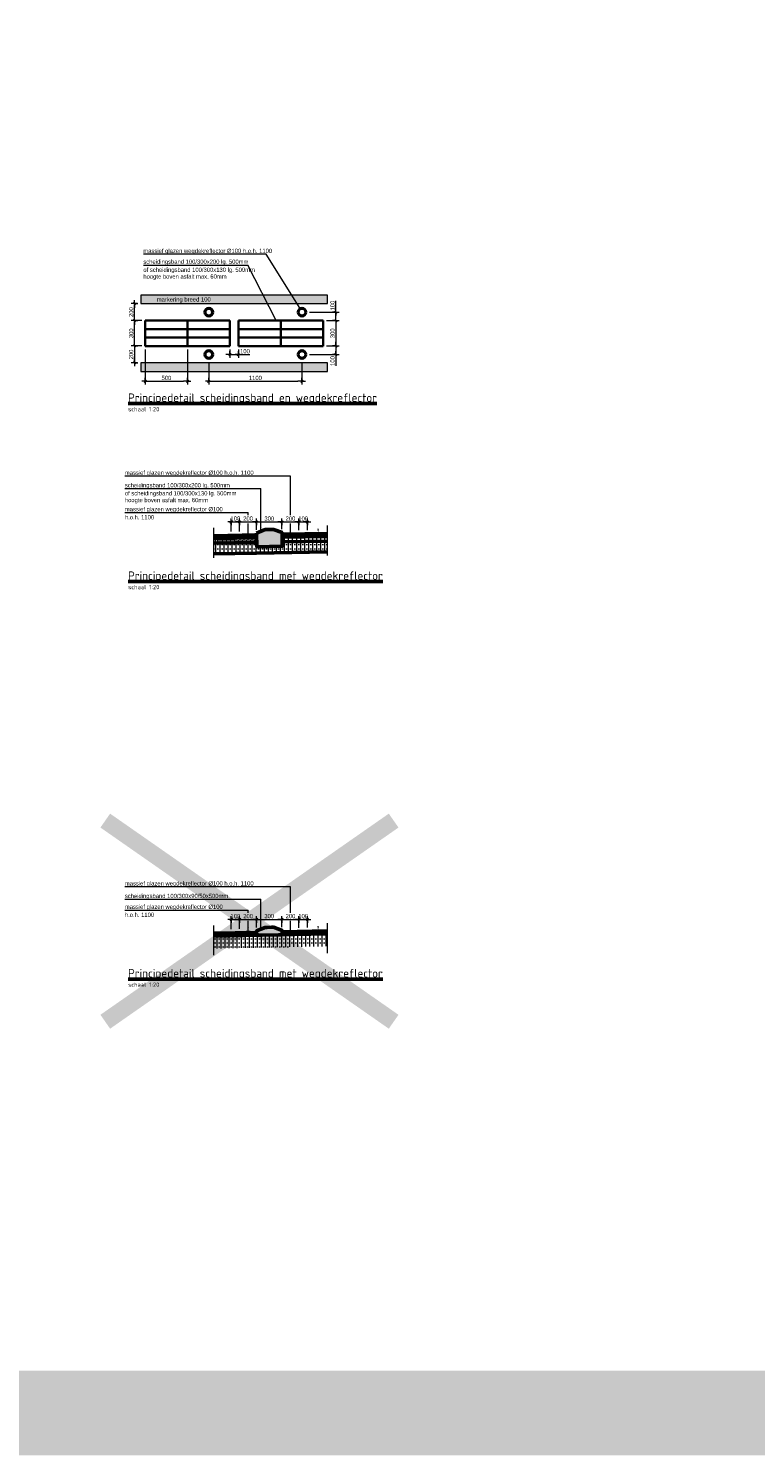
# Model space of a CAD drawing. Header units: metres. Extents: x -699 to 2316, y -1199 to 781.
# Tile 184 of 256: x 16 to 24, y -64 to -47. Entities that reach past the tile are written whole.
import ezdxf
from ezdxf.enums import TextEntityAlignment as Align

# ---------------------------------------------------------------- set-up
doc = ezdxf.new("R2010")
doc.units = ezdxf.units.M
doc.header["$PDMODE"] = 1
doc.linetypes.add('XX-CENTER', pattern=[8, 5, -1, 1, -1])
for name, color, linetype, lineweight in [('dp-nw-markering', 7, 'Continuous', 35), ('dp-nw-verlichting', 7, 'Continuous', 35), ('N-WE-VH-KANTOPSLUITING-G', 251, 'Continuous', 35), ('N-WE-VH-KANTVERHARDING-GD', 210, 'Continuous', 50), ('X-XX-AL-A-GS', 253, 'Continuous', 18), ('X-XX-AL-M', 7, 'Continuous', 18), ('X-XX-AL-T25', 7, 'Continuous', 25), ('X-XX-AL-T50', 130, 'Continuous', 50), ('X-XX-AL-VERWIJZING_DOORSNEDE-G', 7, 'XX-CENTER', 18)]:
    doc.layers.add(name, color=color, linetype=linetype, lineweight=lineweight)
doc.layers.add('to-xx-view', color=1, linetype='Continuous', lineweight=25, plot=False)
doc.styles.add('NLCS-ISO', font='NLCS-ISO.ttf')
doc.styles.add('rtw_iso', font='iso-rtw.shx')
doc.dimstyles.new('RTW-LGO-20-AZ', dxfattribs={"dimtxt": 0.05, "dimasz": 0.05, "dimexe": 0.04, "dimexo": 0.04, "dimgap": 0.014, "dimtad": 1, "dimdec": 3, "dimzin": 0, "dimtxsty": 'rtw_iso', "dimblk1": 'RTW-TIC', "dimblk2": 'RTW-TIC', "dimsah": 1, "dimcen": 2.5, "dimdle": 2, "dimclrd": 8, "dimclre": 8, "dimclrt": 256, "dimaunit": 2, "dimadec": 6, "dimazin": 0, "dimtfac": 1, "dimtdec": 4, "dimtmove": 0, "dimatfit": 0, "dimldrblk": 'RTW-TIC', "dimfxl": 1, "dimtolj": 1, "dimtzin": 0, "dimlwd": 18, "dimlwe": 18, "dimarcsym": 0})
doc.dimstyles.new('RTW-LGO-20-B', dxfattribs={"dimtxt": 0.05, "dimasz": 0.01, "dimexe": 0.04, "dimexo": 0.04, "dimgap": 0.014, "dimtad": 1, "dimdec": 0, "dimlfac": 1000, "dimzin": 0, "dimdsep": 46, "dimtxsty": 'rtw_iso', "dimblk1": 'RTW-TIC-V1', "dimblk2": 'RTW-TIC-V1', "dimsah": 1, "dimcen": 2.5, "dimdle": 2, "dimclrd": 8, "dimclre": 8, "dimclrt": 256, "dimaunit": 2, "dimadec": 6, "dimazin": 0, "dimtfac": 1, "dimtdec": 4, "dimtmove": 0, "dimatfit": 0, "dimldrblk": 'RTW-TIC-V1', "dimfxl": 1, "dimtolj": 1, "dimtzin": 0, "dimlwd": 18, "dimlwe": 18, "dimarcsym": 0})
pattern_1 = [(90, (0.290835, 1.71116), (-0.047625, -3e-18), []), (90, (0.314647, 1.73497), (-0.047625, -3e-18), [0, -0.047625])]

# ---------------------------------------------------------------- blocks, each defined once
blk = doc.blocks.new('RTW-L_ARR')
at = {"color": 0, "linetype": 'ByBlock', "lineweight": 18}
blk.add_solid([(-1, 0.17), (-1, -0.17), (0, 0)], dxfattribs=at)
blk = doc.blocks.new('RTW-TIC')
at = {"color": 0, "lineweight": 18}
for p, q in [((0, 0), (-1, 0)), ((-0.28, -0.28), (0.28, 0.28)), ((0, 0), (0, 0.8)), ((0, 0), (0.8, 0)), ((0, 0), (0, -0.8))]:
    blk.add_line(p, q, dxfattribs=at)
blk = doc.blocks.new('*D987')
at = {"layer": 'Defpoints', "color": 0, "transparency": 16777216}
for p in [(17.732, -51.363), (18.832, -51.363), (18.832, -51.629)]:
    blk.add_point(p, dxfattribs=at)
at = {"layer": 'X-XX-AL-M', "color": 8, "lineweight": 18, "transparency": 16777216}
for p, q in [((17.732, -51.403), (17.732, -51.669)), ((18.832, -51.403), (18.832, -51.669)), ((17.782, -51.629), (18.782, -51.629))]:
    blk.add_line(p, q, dxfattribs=at)
at = {"layer": 'X-XX-AL-M', "color": 8, "lineweight": 18, "transparency": 16777216, "xscale": 0.05, "yscale": 0.05, "zscale": 0.05, "rotation": 180}
blk.add_blockref('RTW-TIC', (17.732, -51.629), dxfattribs=at)
at = {"layer": 'X-XX-AL-M', "color": 8, "lineweight": 18, "transparency": 16777216, "xscale": 0.05, "yscale": 0.05, "zscale": 0.05}
blk.add_blockref('RTW-TIC', (18.832, -51.629), dxfattribs=at)
at = {"layer": 'X-XX-AL-M', "transparency": 16777216, "insert": (18.282, -51.59), "char_height": 0.05, "attachment_point": 5, "style": 'rtw_iso'}
blk.add_mtext('\\A1;1100', dxfattribs=at)
blk = doc.blocks.new('RTW-TIC-V1')
at = {"color": 0, "lineweight": 18}
for p, q in [((0, 0), (-5, 0)), ((-1.4, -1.4), (1.4, 1.4)), ((0, 0), (0, 4)), ((0, 0), (4, 0)), ((0, 0), (0, -4))]:
    blk.add_line(p, q, dxfattribs=at)
blk = doc.blocks.new('*D988')
at = {"layer": 'Defpoints', "color": 0, "transparency": 16777216}
for p in [(19.082, -50.913), (19.082, -51.213), (19.232, -51.213)]:
    blk.add_point(p, dxfattribs=at)
at = {"layer": 'X-XX-AL-M', "color": 8, "lineweight": 18, "transparency": 16777216}
for p, q in [((19.122, -50.913), (19.272, -50.913)), ((19.232, -50.923), (19.232, -51.203)), ((19.122, -51.213), (19.272, -51.213))]:
    blk.add_line(p, q, dxfattribs=at)
at = {"layer": 'X-XX-AL-M', "color": 8, "lineweight": 18, "transparency": 16777216, "xscale": 0.01, "yscale": 0.01, "zscale": 0.01}
for p, rotation in [((19.232, -50.913), 90), ((19.232, -51.213), 270)]:
    blk.add_blockref('RTW-TIC-V1', p, dxfattribs=dict(at, rotation=rotation))
at = {"layer": 'X-XX-AL-M', "transparency": 16777216, "insert": (19.193, -51.063), "char_height": 0.05, "attachment_point": 5, "rotation": 90, "style": 'rtw_iso'}
blk.add_mtext('\\A1;300', dxfattribs=at)
blk = doc.blocks.new('*D989')
at = {"layer": 'Defpoints', "color": 0, "transparency": 16777216}
for p in [(18.882, -51.313), (19.082, -51.213), (19.232, -51.313)]:
    blk.add_point(p, dxfattribs=at)
at = {"layer": 'X-XX-AL-M', "color": 8, "lineweight": 18, "transparency": 16777216}
for p, q in [((19.232, -51.203), (19.232, -51.193)), ((18.922, -51.313), (19.272, -51.313)), ((19.122, -51.213), (19.272, -51.213)), ((19.232, -51.213), (19.232, -51.313)), ((19.232, -51.323), (19.232, -51.447))]:
    blk.add_line(p, q, dxfattribs=at)
at = {"layer": 'X-XX-AL-M', "color": 8, "lineweight": 18, "transparency": 16777216, "xscale": 0.01, "yscale": 0.01, "zscale": 0.01}
for p, rotation in [((19.232, -51.213), 270), ((19.232, -51.313), 90)]:
    blk.add_blockref('RTW-TIC-V1', p, dxfattribs=dict(at, rotation=rotation))
at = {"layer": 'X-XX-AL-M', "transparency": 16777216, "insert": (19.193, -51.39), "char_height": 0.05, "attachment_point": 5, "rotation": 90, "style": 'rtw_iso'}
blk.add_mtext('\\A1;100', dxfattribs=at)
blk = doc.blocks.new('*D990')
at = {"layer": 'Defpoints', "color": 0, "transparency": 16777216}
for p in [(18.882, -50.813), (19.232, -50.813), (19.082, -50.913)]:
    blk.add_point(p, dxfattribs=at)
at = {"layer": 'X-XX-AL-M', "color": 8, "lineweight": 18, "transparency": 16777216}
for p, q in [((19.232, -50.803), (19.232, -50.679)), ((18.922, -50.813), (19.272, -50.813)), ((19.232, -50.913), (19.232, -50.813)), ((19.122, -50.913), (19.272, -50.913)), ((19.232, -50.923), (19.232, -50.933))]:
    blk.add_line(p, q, dxfattribs=at)
at = {"layer": 'X-XX-AL-M', "color": 8, "lineweight": 18, "transparency": 16777216, "xscale": 0.01, "yscale": 0.01, "zscale": 0.01}
for p, rotation in [((19.232, -50.813), 270), ((19.232, -50.913), 90)]:
    blk.add_blockref('RTW-TIC-V1', p, dxfattribs=dict(at, rotation=rotation))
at = {"layer": 'X-XX-AL-M', "transparency": 16777216, "insert": (19.193, -50.736), "char_height": 0.05, "attachment_point": 5, "rotation": 90, "style": 'rtw_iso'}
blk.add_mtext('\\A1;100', dxfattribs=at)
blk = doc.blocks.new('*D991')
at = {"layer": 'Defpoints', "color": 0, "transparency": 16777216}
for p in [(17.982, -51.213), (18.082, -51.213), (18.082, -51.314)]:
    blk.add_point(p, dxfattribs=at)
at = {"layer": 'X-XX-AL-M', "color": 8, "lineweight": 18, "transparency": 16777216}
for p, q in [((17.972, -51.314), (17.962, -51.314)), ((17.982, -51.253), (17.982, -51.354)), ((17.982, -51.314), (18.082, -51.314)), ((18.082, -51.253), (18.082, -51.354)), ((18.092, -51.314), (18.216, -51.314))]:
    blk.add_line(p, q, dxfattribs=at)
at = {"layer": 'X-XX-AL-M', "color": 8, "lineweight": 18, "transparency": 16777216, "xscale": 0.01, "yscale": 0.01, "zscale": 0.01}
blk.add_blockref('RTW-TIC-V1', (17.982, -51.314), dxfattribs=at)
at = {"layer": 'X-XX-AL-M', "color": 8, "lineweight": 18, "transparency": 16777216, "xscale": 0.01, "yscale": 0.01, "zscale": 0.01, "rotation": 180}
blk.add_blockref('RTW-TIC-V1', (18.082, -51.314), dxfattribs=at)
at = {"layer": 'X-XX-AL-M', "transparency": 16777216, "insert": (18.159, -51.275), "char_height": 0.05, "attachment_point": 5, "style": 'rtw_iso'}
blk.add_mtext('\\A1;100', dxfattribs=at)
blk = doc.blocks.new('*D992')
at = {"layer": 'Defpoints', "color": 0, "transparency": 16777216}
for p in [(16.855, -50.913), (16.982, -50.913), (16.982, -51.213)]:
    blk.add_point(p, dxfattribs=at)
at = {"layer": 'X-XX-AL-M', "color": 8, "lineweight": 18, "transparency": 16777216}
for p, q in [((16.942, -50.913), (16.815, -50.913)), ((16.855, -51.203), (16.855, -50.923)), ((16.942, -51.213), (16.815, -51.213))]:
    blk.add_line(p, q, dxfattribs=at)
at = {"layer": 'X-XX-AL-M', "color": 8, "lineweight": 18, "transparency": 16777216, "xscale": 0.01, "yscale": 0.01, "zscale": 0.01}
for p, rotation in [((16.855, -50.913), 90), ((16.855, -51.213), 270)]:
    blk.add_blockref('RTW-TIC-V1', p, dxfattribs=dict(at, rotation=rotation))
at = {"layer": 'X-XX-AL-M', "transparency": 16777216, "insert": (16.816, -51.063), "char_height": 0.05, "attachment_point": 5, "rotation": 90, "style": 'rtw_iso'}
blk.add_mtext('\\A1;300', dxfattribs=at)
blk = doc.blocks.new('*D993')
at = {"layer": 'Defpoints', "color": 0, "transparency": 16777216}
for p in [(16.982, -51.213), (17.482, -51.213), (17.482, -51.629)]:
    blk.add_point(p, dxfattribs=at)
at = {"layer": 'X-XX-AL-M', "color": 8, "lineweight": 18, "transparency": 16777216}
for p, q in [((16.982, -51.253), (16.982, -51.669)), ((17.482, -51.253), (17.482, -51.669)), ((17.032, -51.629), (17.432, -51.629))]:
    blk.add_line(p, q, dxfattribs=at)
at = {"layer": 'X-XX-AL-M', "color": 8, "lineweight": 18, "transparency": 16777216, "xscale": 0.05, "yscale": 0.05, "zscale": 0.05, "rotation": 180}
blk.add_blockref('RTW-TIC', (16.982, -51.629), dxfattribs=at)
at = {"layer": 'X-XX-AL-M', "color": 8, "lineweight": 18, "transparency": 16777216, "xscale": 0.05, "yscale": 0.05, "zscale": 0.05}
blk.add_blockref('RTW-TIC', (17.482, -51.629), dxfattribs=at)
at = {"layer": 'X-XX-AL-M', "transparency": 16777216, "insert": (17.232, -51.59), "char_height": 0.05, "attachment_point": 5, "style": 'rtw_iso'}
blk.add_mtext('\\A1;500', dxfattribs=at)
blk = doc.blocks.new('*D994')
at = {"layer": 'Defpoints', "color": 0, "transparency": 16777216}
for p in [(16.855, -50.713), (16.932, -50.713), (16.982, -50.913)]:
    blk.add_point(p, dxfattribs=at)
at = {"layer": 'X-XX-AL-M', "color": 8, "lineweight": 18, "transparency": 16777216}
for p, q in [((16.892, -50.713), (16.815, -50.713)), ((16.855, -50.903), (16.855, -50.723)), ((16.942, -50.913), (16.815, -50.913))]:
    blk.add_line(p, q, dxfattribs=at)
at = {"layer": 'X-XX-AL-M', "color": 8, "lineweight": 18, "transparency": 16777216, "xscale": 0.01, "yscale": 0.01, "zscale": 0.01}
for p, rotation in [((16.855, -50.713), 90), ((16.855, -50.913), 270)]:
    blk.add_blockref('RTW-TIC-V1', p, dxfattribs=dict(at, rotation=rotation))
at = {"layer": 'X-XX-AL-M', "transparency": 16777216, "insert": (16.816, -50.813), "char_height": 0.05, "attachment_point": 5, "rotation": 90, "style": 'rtw_iso'}
blk.add_mtext('\\A1;200', dxfattribs=at)
blk = doc.blocks.new('*D995')
at = {"layer": 'Defpoints', "color": 0, "transparency": 16777216}
for p in [(16.982, -51.213), (16.855, -51.413), (16.932, -51.413)]:
    blk.add_point(p, dxfattribs=at)
at = {"layer": 'X-XX-AL-M', "color": 8, "lineweight": 18, "transparency": 16777216}
for p, q in [((16.942, -51.213), (16.815, -51.213)), ((16.855, -51.223), (16.855, -51.403)), ((16.892, -51.413), (16.815, -51.413))]:
    blk.add_line(p, q, dxfattribs=at)
at = {"layer": 'X-XX-AL-M', "color": 8, "lineweight": 18, "transparency": 16777216, "xscale": 0.01, "yscale": 0.01, "zscale": 0.01}
for p, rotation in [((16.855, -51.213), 90), ((16.855, -51.413), 270)]:
    blk.add_blockref('RTW-TIC-V1', p, dxfattribs=dict(at, rotation=rotation))
at = {"layer": 'X-XX-AL-M', "transparency": 16777216, "insert": (16.816, -51.313), "char_height": 0.05, "attachment_point": 5, "rotation": 90, "style": 'rtw_iso'}
blk.add_mtext('\\A1;200', dxfattribs=at)
blk = doc.blocks.new('*D996')
at = {"layer": 'Defpoints', "color": 0, "transparency": 16777216}
for p in [(18.096, -57.981), (17.996, -58.135), (18.096, -58.133)]:
    blk.add_point(p, dxfattribs=at)
at = {"layer": 'X-XX-AL-M', "color": 8, "lineweight": 18, "transparency": 16777216}
for p, q in [((17.996, -58.095), (17.996, -57.941)), ((18.006, -57.981), (18.086, -57.981)), ((18.096, -58.093), (18.096, -57.941))]:
    blk.add_line(p, q, dxfattribs=at)
at = {"layer": 'X-XX-AL-M', "color": 8, "lineweight": 18, "transparency": 16777216, "xscale": 0.01, "yscale": 0.01, "zscale": 0.01, "rotation": 180}
blk.add_blockref('RTW-TIC-V1', (17.996, -57.981), dxfattribs=at)
at = {"layer": 'X-XX-AL-M', "color": 8, "lineweight": 18, "transparency": 16777216, "xscale": 0.01, "yscale": 0.01, "zscale": 0.01}
blk.add_blockref('RTW-TIC-V1', (18.096, -57.981), dxfattribs=at)
at = {"layer": 'X-XX-AL-M', "transparency": 16777216, "insert": (18.046, -57.942), "char_height": 0.05, "attachment_point": 5, "style": 'rtw_iso'}
blk.add_mtext('\\A1;100', dxfattribs=at)
blk = doc.blocks.new('*D997')
at = {"layer": 'Defpoints', "color": 0, "transparency": 16777216}
for p in [(18.296, -57.981), (18.096, -58.133), (18.296, -58.117)]:
    blk.add_point(p, dxfattribs=at)
at = {"layer": 'X-XX-AL-M', "color": 8, "lineweight": 18, "transparency": 16777216}
for p, q in [((18.096, -58.093), (18.096, -57.941)), ((18.106, -57.981), (18.286, -57.981)), ((18.296, -58.077), (18.296, -57.941))]:
    blk.add_line(p, q, dxfattribs=at)
at = {"layer": 'X-XX-AL-M', "color": 8, "lineweight": 18, "transparency": 16777216, "xscale": 0.01, "yscale": 0.01, "zscale": 0.01, "rotation": 180}
blk.add_blockref('RTW-TIC-V1', (18.096, -57.981), dxfattribs=at)
at = {"layer": 'X-XX-AL-M', "color": 8, "lineweight": 18, "transparency": 16777216, "xscale": 0.01, "yscale": 0.01, "zscale": 0.01}
blk.add_blockref('RTW-TIC-V1', (18.296, -57.981), dxfattribs=at)
at = {"layer": 'X-XX-AL-M', "transparency": 16777216, "insert": (18.196, -57.942), "char_height": 0.05, "attachment_point": 5, "style": 'rtw_iso'}
blk.add_mtext('\\A1;200', dxfattribs=at)
blk = doc.blocks.new('*D998')
at = {"layer": 'Defpoints', "color": 0, "transparency": 16777216}
for p in [(18.596, -57.981), (18.296, -58.117), (18.596, -58.111)]:
    blk.add_point(p, dxfattribs=at)
at = {"layer": 'X-XX-AL-M', "color": 8, "lineweight": 18, "transparency": 16777216}
for p, q in [((18.296, -58.077), (18.296, -57.941)), ((18.306, -57.981), (18.586, -57.981)), ((18.596, -58.071), (18.596, -57.941))]:
    blk.add_line(p, q, dxfattribs=at)
at = {"layer": 'X-XX-AL-M', "color": 8, "lineweight": 18, "transparency": 16777216, "xscale": 0.01, "yscale": 0.01, "zscale": 0.01, "rotation": 180}
blk.add_blockref('RTW-TIC-V1', (18.296, -57.981), dxfattribs=at)
at = {"layer": 'X-XX-AL-M', "color": 8, "lineweight": 18, "transparency": 16777216, "xscale": 0.01, "yscale": 0.01, "zscale": 0.01}
blk.add_blockref('RTW-TIC-V1', (18.596, -57.981), dxfattribs=at)
at = {"layer": 'X-XX-AL-M', "transparency": 16777216, "insert": (18.446, -57.942), "char_height": 0.05, "attachment_point": 5, "style": 'rtw_iso'}
blk.add_mtext('\\A1;300', dxfattribs=at)
blk = doc.blocks.new('*D999')
at = {"layer": 'Defpoints', "color": 0, "transparency": 16777216}
for p in [(18.796, -57.981), (18.596, -58.111), (18.796, -58.119)]:
    blk.add_point(p, dxfattribs=at)
at = {"layer": 'X-XX-AL-M', "color": 8, "lineweight": 18, "transparency": 16777216}
for p, q in [((18.596, -58.071), (18.596, -57.941)), ((18.606, -57.981), (18.786, -57.981)), ((18.796, -58.079), (18.796, -57.941))]:
    blk.add_line(p, q, dxfattribs=at)
at = {"layer": 'X-XX-AL-M', "color": 8, "lineweight": 18, "transparency": 16777216, "xscale": 0.01, "yscale": 0.01, "zscale": 0.01, "rotation": 180}
blk.add_blockref('RTW-TIC-V1', (18.596, -57.981), dxfattribs=at)
at = {"layer": 'X-XX-AL-M', "color": 8, "lineweight": 18, "transparency": 16777216, "xscale": 0.01, "yscale": 0.01, "zscale": 0.01}
blk.add_blockref('RTW-TIC-V1', (18.796, -57.981), dxfattribs=at)
at = {"layer": 'X-XX-AL-M', "transparency": 16777216, "insert": (18.696, -57.942), "char_height": 0.05, "attachment_point": 5, "style": 'rtw_iso'}
blk.add_mtext('\\A1;200', dxfattribs=at)
blk = doc.blocks.new('*D1000')
at = {"layer": 'Defpoints', "color": 0, "transparency": 16777216}
for p in [(18.896, -57.981), (18.796, -58.119), (18.896, -58.117)]:
    blk.add_point(p, dxfattribs=at)
at = {"layer": 'X-XX-AL-M', "color": 8, "lineweight": 18, "transparency": 16777216}
for p, q in [((18.796, -58.079), (18.796, -57.941)), ((18.806, -57.981), (18.886, -57.981)), ((18.896, -58.077), (18.896, -57.941))]:
    blk.add_line(p, q, dxfattribs=at)
at = {"layer": 'X-XX-AL-M', "color": 8, "lineweight": 18, "transparency": 16777216, "xscale": 0.01, "yscale": 0.01, "zscale": 0.01, "rotation": 180}
blk.add_blockref('RTW-TIC-V1', (18.796, -57.981), dxfattribs=at)
at = {"layer": 'X-XX-AL-M', "color": 8, "lineweight": 18, "transparency": 16777216, "xscale": 0.01, "yscale": 0.01, "zscale": 0.01}
blk.add_blockref('RTW-TIC-V1', (18.896, -57.981), dxfattribs=at)
at = {"layer": 'X-XX-AL-M', "transparency": 16777216, "insert": (18.846, -57.942), "char_height": 0.05, "attachment_point": 5, "style": 'rtw_iso'}
blk.add_mtext('\\A1;100', dxfattribs=at)
blk = doc.blocks.new('*D972')
at = {"layer": 'Defpoints', "color": 0, "transparency": 16777216}
for p in [(18.096, -53.289), (17.996, -53.443), (18.096, -53.441)]:
    blk.add_point(p, dxfattribs=at)
at = {"layer": 'X-XX-AL-M', "color": 8, "lineweight": 18, "transparency": 16777216}
for p, q in [((17.996, -53.403), (17.996, -53.249)), ((18.006, -53.289), (18.086, -53.289)), ((18.096, -53.401), (18.096, -53.249))]:
    blk.add_line(p, q, dxfattribs=at)
at = {"layer": 'X-XX-AL-M', "color": 8, "lineweight": 18, "transparency": 16777216, "xscale": 0.01, "yscale": 0.01, "zscale": 0.01, "rotation": 180}
blk.add_blockref('RTW-TIC-V1', (17.996, -53.289), dxfattribs=at)
at = {"layer": 'X-XX-AL-M', "color": 8, "lineweight": 18, "transparency": 16777216, "xscale": 0.01, "yscale": 0.01, "zscale": 0.01}
blk.add_blockref('RTW-TIC-V1', (18.096, -53.289), dxfattribs=at)
at = {"layer": 'X-XX-AL-M', "transparency": 16777216, "insert": (18.046, -53.25), "char_height": 0.05, "attachment_point": 5, "style": 'rtw_iso'}
blk.add_mtext('\\A1;100', dxfattribs=at)
blk = doc.blocks.new('*D973')
at = {"layer": 'Defpoints', "color": 0, "transparency": 16777216}
for p in [(18.296, -53.289), (18.096, -53.441), (18.296, -53.422)]:
    blk.add_point(p, dxfattribs=at)
at = {"layer": 'X-XX-AL-M', "color": 8, "lineweight": 18, "transparency": 16777216}
for p, q in [((18.096, -53.401), (18.096, -53.249)), ((18.106, -53.289), (18.286, -53.289)), ((18.296, -53.382), (18.296, -53.249))]:
    blk.add_line(p, q, dxfattribs=at)
at = {"layer": 'X-XX-AL-M', "color": 8, "lineweight": 18, "transparency": 16777216, "xscale": 0.01, "yscale": 0.01, "zscale": 0.01, "rotation": 180}
blk.add_blockref('RTW-TIC-V1', (18.096, -53.289), dxfattribs=at)
at = {"layer": 'X-XX-AL-M', "color": 8, "lineweight": 18, "transparency": 16777216, "xscale": 0.01, "yscale": 0.01, "zscale": 0.01}
blk.add_blockref('RTW-TIC-V1', (18.296, -53.289), dxfattribs=at)
at = {"layer": 'X-XX-AL-M', "transparency": 16777216, "insert": (18.196, -53.25), "char_height": 0.05, "attachment_point": 5, "style": 'rtw_iso'}
blk.add_mtext('\\A1;200', dxfattribs=at)
blk = doc.blocks.new('*D974')
at = {"layer": 'Defpoints', "color": 0, "transparency": 16777216}
for p in [(18.596, -53.289), (18.296, -53.422), (18.596, -53.416)]:
    blk.add_point(p, dxfattribs=at)
at = {"layer": 'X-XX-AL-M', "color": 8, "lineweight": 18, "transparency": 16777216}
for p, q in [((18.296, -53.382), (18.296, -53.249)), ((18.306, -53.289), (18.586, -53.289)), ((18.596, -53.376), (18.596, -53.249))]:
    blk.add_line(p, q, dxfattribs=at)
at = {"layer": 'X-XX-AL-M', "color": 8, "lineweight": 18, "transparency": 16777216, "xscale": 0.01, "yscale": 0.01, "zscale": 0.01, "rotation": 180}
blk.add_blockref('RTW-TIC-V1', (18.296, -53.289), dxfattribs=at)
at = {"layer": 'X-XX-AL-M', "color": 8, "lineweight": 18, "transparency": 16777216, "xscale": 0.01, "yscale": 0.01, "zscale": 0.01}
blk.add_blockref('RTW-TIC-V1', (18.596, -53.289), dxfattribs=at)
at = {"layer": 'X-XX-AL-M', "transparency": 16777216, "insert": (18.446, -53.25), "char_height": 0.05, "attachment_point": 5, "style": 'rtw_iso'}
blk.add_mtext('\\A1;300', dxfattribs=at)
blk = doc.blocks.new('*D975')
at = {"layer": 'Defpoints', "color": 0, "transparency": 16777216}
for p in [(18.796, -53.289), (18.596, -53.416), (18.796, -53.427)]:
    blk.add_point(p, dxfattribs=at)
at = {"layer": 'X-XX-AL-M', "color": 8, "lineweight": 18, "transparency": 16777216}
for p, q in [((18.596, -53.376), (18.596, -53.249)), ((18.606, -53.289), (18.786, -53.289)), ((18.796, -53.387), (18.796, -53.249))]:
    blk.add_line(p, q, dxfattribs=at)
at = {"layer": 'X-XX-AL-M', "color": 8, "lineweight": 18, "transparency": 16777216, "xscale": 0.01, "yscale": 0.01, "zscale": 0.01, "rotation": 180}
blk.add_blockref('RTW-TIC-V1', (18.596, -53.289), dxfattribs=at)
at = {"layer": 'X-XX-AL-M', "color": 8, "lineweight": 18, "transparency": 16777216, "xscale": 0.01, "yscale": 0.01, "zscale": 0.01}
blk.add_blockref('RTW-TIC-V1', (18.796, -53.289), dxfattribs=at)
at = {"layer": 'X-XX-AL-M', "transparency": 16777216, "insert": (18.696, -53.25), "char_height": 0.05, "attachment_point": 5, "style": 'rtw_iso'}
blk.add_mtext('\\A1;200', dxfattribs=at)
blk = doc.blocks.new('*D976')
at = {"layer": 'Defpoints', "color": 0, "transparency": 16777216}
for p in [(18.896, -53.289), (18.796, -53.427), (18.896, -53.425)]:
    blk.add_point(p, dxfattribs=at)
at = {"layer": 'X-XX-AL-M', "color": 8, "lineweight": 18, "transparency": 16777216}
for p, q in [((18.796, -53.387), (18.796, -53.249)), ((18.806, -53.289), (18.886, -53.289)), ((18.896, -53.385), (18.896, -53.249))]:
    blk.add_line(p, q, dxfattribs=at)
at = {"layer": 'X-XX-AL-M', "color": 8, "lineweight": 18, "transparency": 16777216, "xscale": 0.01, "yscale": 0.01, "zscale": 0.01, "rotation": 180}
blk.add_blockref('RTW-TIC-V1', (18.796, -53.289), dxfattribs=at)
at = {"layer": 'X-XX-AL-M', "color": 8, "lineweight": 18, "transparency": 16777216, "xscale": 0.01, "yscale": 0.01, "zscale": 0.01}
blk.add_blockref('RTW-TIC-V1', (18.896, -53.289), dxfattribs=at)
at = {"layer": 'X-XX-AL-M', "transparency": 16777216, "insert": (18.846, -53.25), "char_height": 0.05, "attachment_point": 5, "style": 'rtw_iso'}
blk.add_mtext('\\A1;100', dxfattribs=at)

msp = doc.modelspace()

# ---------------------------------------------------------------- hatches: boundary and pattern name
at = {"layer": 'X-XX-AL-A-GS'}
for points in [[(16.9321, -50.7132), (19.1321, -50.7132), (19.1321, -50.6132), (16.9321, -50.6132)], [(16.9321, -51.5132), (19.1321, -51.5132), (19.1321, -51.4132), (16.9321, -51.4132)], [(18.2964, -53.4217), (18.3956, -53.3797), (18.4956, -53.3777), (18.5964, -53.4157), (18.5996, -53.5756), (18.2996, -53.5816)], [(18.4956, -58.0728), (18.4707, -58.0733), (18.4207, -58.0743), (18.3957, -58.0748), (18.2965, -58.1168), (18.2975, -58.1668), (18.5974, -58.1608), (18.5964, -58.1108)]]:
    msp.add_hatch(color=256, dxfattribs=at).paths.add_polyline_path(points)
h = msp.add_hatch(dxfattribs=at)
h.set_pattern_fill('VD-SMAB', color=256, scale=0.508, angle=345.09555, style=0, pattern_type=2)
h.set_pattern_definition([(30.09555, (0.290835, 1.71116), (-0.02388125, 0.04120469), []), (30.09555, (0.32338, 1.702496), (-0.02388125, 0.04120469), [0, -0.047625])])
h.paths.add_polyline_path([(18.1465, -53.4447), (17.7877, -53.4518), (17.7877, -53.4868), (18.2975, -53.4767), (18.2968, -53.4417), (18.2465, -53.4427), (18.237, -53.4679), (18.157, -53.4695)])
h.paths.add_polyline_path([(18.6464, -53.4347), (18.5968, -53.4357), (18.5975, -53.4707), (19.1272, -53.4601), (19.1272, -53.4251), (18.7464, -53.4327), (18.7369, -53.4579), (18.6569, -53.4595)])
h = msp.add_hatch(dxfattribs=at)
h.set_pattern_fill('VD-STAB', color=256, scale=0.508, angle=45, style=0, pattern_type=2)
h.set_pattern_definition(pattern_1)
h.paths.add_polyline_path([(18.2971, -53.4767), (17.7877, -53.4868), (17.7877, -53.5418), (18.2982, -53.5316)])
h.paths.add_polyline_path([(19.1272, -53.4601), (18.5975, -53.4707), (18.5986, -53.5256), (19.1272, -53.5151)])
h = msp.add_hatch(dxfattribs=at)
h.set_pattern_fill('VD-STAB', color=256, scale=0.508, angle=45, style=0, pattern_type=2)
h.set_pattern_definition(pattern_1)
h.paths.add_polyline_path([(19.1272, -53.5151), (18.5986, -53.5256), (18.5996, -53.5756), (18.5996, -53.5956), (18.2996, -53.6016), (18.2982, -53.5316), (17.7877, -53.5418), (17.7877, -53.6679), (18.2968, -53.6577), (19.1272, -53.6411)])
h = msp.add_hatch(dxfattribs=at)
h.set_pattern_fill('VD-SMAB', color=256, scale=0.508, angle=-14.90447, style=0, pattern_type=2)
h.set_pattern_definition([(45, (257.36167, 208.28296), (-0.0336759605, 0.0336759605), []), (45, (257.395347, 208.28296), (-0.0336759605, 0.0336759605), [0, -0.047625])])
h.paths.add_polyline_path([(18.2968, -58.1338), (17.9469, -58.1408), (17.9373, -58.166), (17.8574, -58.1676), (17.8469, -58.1428), (17.7877, -58.144), (17.7877, -58.179), (19.1272, -58.1522), (19.1272, -58.1172), (19.0468, -58.1188), (19.0373, -58.144), (18.9573, -58.1456), (18.9468, -58.1208), (18.5968, -58.1278), (18.5974, -58.1608), (18.2975, -58.1668)])
h = msp.add_hatch(dxfattribs=at)
h.set_pattern_fill('VD-STAB', color=256, scale=0.508, angle=45, style=0, pattern_type=2)
h.set_pattern_definition([(90.000000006, (-158707.055176, -504422.843673), (-0.047625, -5e-12), []), (90.000000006, (-158707.031364, -504422.81986), (-0.047625, -5e-12), [0, -0.047625])])
h.paths.add_polyline_path([(19.1272, -58.1522), (17.7877, -58.179), (17.7877, -58.249), (19.1272, -58.2222)])
h.paths.add_polyline_path([(19.1272, -58.2222), (17.7877, -58.249), (17.7877, -58.324), (19.1272, -58.2972)])

# ---------------------------------------------------------------- linework, layer by layer
at = {"const_width": 0.2, "flags": 128}
for points in [[(16.5105, -56.8142), (19.9137, -59.1883)], [(19.9137, -56.8142), (16.5105, -59.1883)]]:
    msp.add_lwpolyline(points, dxfattribs=at)
at = {"layer": 'dp-nw-markering', "const_width": 0.01, "flags": 128}
for points in [[(17.9965, -53.4427), (18.0965, -53.4407)], [(18.7964, -53.4267), (18.8965, -53.4247)], [(17.9965, -58.1348), (18.0965, -58.1328)], [(18.7964, -58.1188), (18.8965, -58.1168)]]:
    msp.add_lwpolyline(points, dxfattribs=at)
at = {"layer": 'dp-nw-verlichting'}
for points in [[(18.1465, -53.4447), (18.157, -53.4695), (18.237, -53.4679), (18.2465, -53.4427)], [(18.6464, -53.4347), (18.6569, -53.4595), (18.7369, -53.4579), (18.7464, -53.4327)], [(18.1465, -58.1368), (18.157, -58.1616), (18.237, -58.16), (18.2465, -58.1348)], [(18.6464, -58.1268), (18.6569, -58.1516), (18.7369, -58.15), (18.7464, -58.1248)]]:
    msp.add_lwpolyline(points, close=True, dxfattribs=at)
for centre in [(18.198, -53.5187), (18.6979, -53.5087), (18.198, -58.2108), (18.6979, -58.2008)]:
    msp.add_arc(centre, 0.085, 63.07328, 119.21825, dxfattribs=at)
at = {"layer": 'N-WE-VH-KANTOPSLUITING-G'}
for p, q in [((16.9821, -50.9132), (17.4821, -50.9132)), ((16.9821, -50.9132), (16.9821, -51.2132)), ((16.9821, -51.0132), (17.4821, -51.0132)), ((17.4821, -50.9132), (17.4821, -51.2132)), ((17.4821, -50.9132), (17.9821, -50.9132)), ((17.4821, -51.0132), (17.9821, -51.0132)), ((17.9821, -50.9132), (17.9821, -51.2132)), ((18.0821, -50.9132), (18.5821, -50.9132)), ((18.0821, -50.9132), (18.0821, -51.2132)), ((18.0821, -51.0132), (18.5821, -51.0132)), ((18.5821, -50.9132), (18.5821, -51.2132)), ((18.5821, -50.9132), (19.0821, -50.9132)), ((18.5821, -51.0132), (19.0821, -51.0132)), ((19.0821, -50.9132), (19.0821, -51.2132)), ((16.9821, -51.1132), (17.4821, -51.1132)), ((17.4821, -51.1132), (17.9821, -51.1132)), ((18.0821, -51.1132), (18.5821, -51.1132)), ((18.5821, -51.1132), (19.0821, -51.1132)), ((16.9821, -51.2132), (17.4821, -51.2132)), ((17.4821, -51.2132), (17.9821, -51.2132)), ((18.0821, -51.2132), (18.5821, -51.2132)), ((18.5821, -51.2132), (19.0821, -51.2132))]:
    msp.add_line(p, q, dxfattribs=at)
for centre, radius in [((17.7321, -50.8132), 0.05), ((17.7321, -50.8132), 0.04), ((18.8321, -50.8132), 0.05), ((18.8321, -50.8132), 0.04), ((17.7321, -51.3132), 0.05), ((17.7321, -51.3132), 0.04), ((18.8321, -51.3132), 0.05), ((18.8321, -51.3132), 0.04)]:
    msp.add_circle(centre, radius, dxfattribs=at)
at = {"layer": 'N-WE-VH-KANTVERHARDING-GD'}
for p, q in [((17.7877, -53.4518), (18.2968, -53.4417)), ((17.7877, -53.4868), (18.2968, -53.4767)), ((17.7877, -53.5418), (18.2986, -53.5316)), ((18.5968, -53.4357), (19.1272, -53.4251)), ((18.5968, -53.4707), (19.1272, -53.4601)), ((18.5986, -53.5256), (19.1272, -53.5151)), ((17.7877, -53.6679), (18.2968, -53.6577)), ((18.2968, -53.6577), (19.1272, -53.6411)), ((18.4707, -58.0733), (18.4207, -58.0743)), ((17.7877, -58.144), (18.2968, -58.1338)), ((17.7877, -58.179), (19.1272, -58.1522)), ((18.5968, -58.1278), (19.1272, -58.1172))]:
    msp.add_line(p, q, dxfattribs=at)
msp.add_lwpolyline([(18.2964, -53.4217), (18.3956, -53.3797), (18.4956, -53.3777), (18.5964, -53.4157), (18.5996, -53.5756), (18.2996, -53.5816)], close=True, dxfattribs=at)
for points, const_width in [([(18.2996, -53.5916), (18.5996, -53.5856)], 0.01), ([(18.2975, -58.1668), (18.5974, -58.1608)], 0.005)]:
    msp.add_lwpolyline(points, dxfattribs=dict(at, const_width=const_width))
msp.add_lwpolyline([(18.4707, -58.0733), (18.4956, -58.0728), (18.5964, -58.1108), (18.5974, -58.1608), (18.2975, -58.1668), (18.2965, -58.1168), (18.3957, -58.0748), (18.4207, -58.0743)], dxfattribs=at)
at = {"layer": 'to-xx-view', "const_width": 1}
msp.add_lwpolyline([(-8.0838, -38.3644), (36.9945, -38.3644), (36.9945, -63.807), (-8.0838, -63.807)], close=True, dxfattribs=at)
at = {"layer": 'X-XX-AL-A-GS'}
for points in [[(16.9321, -50.7132), (19.1321, -50.7132), (19.1321, -50.6132), (16.9321, -50.6132)], [(16.9321, -51.5132), (19.1321, -51.5132), (19.1321, -51.4132), (16.9321, -51.4132)]]:
    msp.add_lwpolyline(points, close=True, dxfattribs=at)
at = {"layer": 'X-XX-AL-M', "lineweight": 18}
for p, q in [((18.4077, -50.1302), (16.9598, -50.1302)), ((18.8094, -50.7686), (18.4077, -50.1302)), ((16.9598, -50.2583), (18.1927, -50.2583)), ((18.5264, -50.9132), (18.1927, -50.2583)), ((18.6962, -52.7475), (16.7414, -52.7484)), ((18.6962, -53.2093), (18.6962, -52.7475)), ((16.7414, -52.8963), (18.3461, -52.8963)), ((18.3461, -53.4037), (18.3461, -52.8963)), ((16.7414, -53.1791), (18.1963, -53.1791)), ((18.1963, -53.2093), (18.1963, -53.1791)), ((18.1963, -53.4337), (18.1963, -53.3068)), ((18.6962, -53.4237), (18.6962, -53.3068)), ((18.6962, -57.5946), (16.7414, -57.5955)), ((18.6962, -57.9014), (18.6962, -57.5946)), ((16.7414, -57.7434), (18.3461, -57.7434)), ((18.3461, -58.0958), (18.3461, -57.7434)), ((16.7414, -57.8712), (18.1963, -57.8712)), ((18.1963, -57.9014), (18.1963, -57.8712)), ((18.1963, -58.1258), (18.1963, -57.9989)), ((18.6962, -58.1158), (18.6962, -57.9989))]:
    msp.add_line(p, q, dxfattribs=at)
at = {"layer": 'X-XX-AL-VERWIJZING_DOORSNEDE-G'}
for p, q in [((17.7877, -53.3601), (17.7877, -53.7119)), ((19.1272, -53.3333), (19.1272, -53.6851)), ((17.7877, -58.0522), (17.7877, -58.404)), ((19.1272, -58.0254), (19.1272, -58.3772))]:
    msp.add_line(p, q, dxfattribs=at)

# ---------------------------------------------------------------- block references
at = {"layer": 'X-XX-AL-M', "lineweight": 18}
for p, xscale, yscale, zscale, rotation in [((18.8094, -50.7686), 0.04999999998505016, 0.04999999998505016, 0.04999999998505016, 302.1793801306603), ((18.5264, -50.9132), 0.04999999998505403, 0.04999999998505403, 0.04999999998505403, 297.00000002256), ((18.1963, -53.4337), 0.04999999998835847, 0.04999999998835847, 0.04999999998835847, 270), ((18.3461, -53.4037), 0.04999999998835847, 0.04999999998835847, 0.04999999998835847, 270), ((19.0223, -53.4177), 0.04999999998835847, 0.04999999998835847, 0.04999999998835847, 270), ((18.1963, -58.1258), 0.04999999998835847, 0.04999999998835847, 0.04999999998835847, 270), ((18.3461, -58.0958), 0.04999999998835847, 0.04999999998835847, 0.04999999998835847, 270), ((19.0223, -58.1098), 0.04999999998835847, 0.04999999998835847, 0.04999999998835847, 270)]:
    msp.add_blockref('RTW-L_ARR', p, dxfattribs=dict(at, xscale=xscale, yscale=yscale, zscale=zscale, rotation=rotation))

# ---------------------------------------------------------------- texts
at = {"layer": 'X-XX-AL-M', "style": 'rtw_iso'}
for s, p in [('massief glazen wegdekreflector %%c100 h.o.h. 1100', (16.9598, -50.1151)), ('scheidingsband 100/300x200 lg. 500mm', (16.9598, -50.2432))]:
    msp.add_text(s, height=0.05, dxfattribs=at).set_placement(p)
for s, p in [('of scheidingsband 100/300x130 lg. 500mm', (16.9598, -50.3383)), ('hoogte boven asfalt max. 60mm', (16.9598, -50.4183)), ('massief glazen wegdekreflector %%c100 h.o.h. 1100', (16.7414, -52.7333)), ('scheidingsband 100/300x200 lg. 500mm', (16.7414, -52.8812)), ('of scheidingsband 100/300x130 lg. 500mm', (16.7414, -52.9764)), ('hoogte boven asfalt max. 60mm', (16.7414, -53.0564)), ('massief glazen wegdekreflector %%c100', (16.7414, -53.164)), ('h.o.h. 1100', (16.7414, -53.2591)), ('massief glazen wegdekreflector %%c100 h.o.h. 1100', (16.7414, -57.5804)), ('scheidingsband 100/300x90/50x500mm', (16.7414, -57.7283)), ('massief glazen wegdekreflector %%c100', (16.7414, -57.8561)), ('h.o.h. 1100', (16.7414, -57.9513))]:
    msp.add_text(s, height=0.05, rotation=0, dxfattribs=at).set_placement(p)
at = {"layer": 'X-XX-AL-T25', "style": 'rtw_iso'}
msp.add_text('markering breed 100', height=0.05, dxfattribs=at).set_placement((17.1179, -50.6632), align=Align.MIDDLE_LEFT)
at = {"layer": 'X-XX-AL-T25', "style": 'NLCS-ISO'}
msp.add_text('schaal 1:20', height=0.05, dxfattribs=at).set_placement((16.78, -51.9836))
for p in [(16.78, -54.0836), (16.78, -58.7758)]:
    msp.add_text('schaal 1:20', height=0.05, rotation=0, dxfattribs=at).set_placement(p)
at = {"layer": 'X-XX-AL-T50', "style": 'NLCS-ISO'}
msp.add_text('%%UPrincipedetail scheidingsband en wegdekreflector', height=0.1, dxfattribs=at).set_placement((16.78, -51.8736))
for p in [(16.78, -53.9736), (16.78, -58.6658)]:
    msp.add_text('%%uPrincipedetail scheidingsband met wegdekreflector', height=0.1, rotation=0, dxfattribs=at).set_placement(p)

# ---------------------------------------------------------------- dimensions: what is measured, and where the dimension line sits
at = {"layer": 'X-XX-AL-M'}
for base, p1, p2, picture, middle in [((16.8553, -50.7132), (16.9821, -50.9132), (16.9321, -50.7132), '*D994', (16.8163, -50.8132)), ((19.2321, -50.8132), (19.0821, -50.9132), (18.8821, -50.8132), '*D990', (19.1931, -50.7363)), ((16.8553, -50.9132), (16.9821, -51.2132), (16.9821, -50.9132), '*D992', (16.8163, -51.0632)), ((19.2321, -51.2132), (19.0821, -50.9132), (19.0821, -51.2132), '*D988', (19.1931, -51.0632)), ((16.8553, -51.4132), (16.9821, -51.2132), (16.9321, -51.4132), '*D995', (16.8163, -51.3132)), ((19.2321, -51.3132), (19.0821, -51.2132), (18.8821, -51.3132), '*D989', (19.1931, -51.3901))]:
    dim = msp.add_linear_dim(base=base, p1=p1, p2=p2, angle=90, dimstyle='RTW-LGO-20-B', dxfattribs=at)
    dim.commit()
    dim.dimension.update_dxf_attribs({"geometry": picture, "text_midpoint": middle})
for base, p1, p2, text, picture, middle in [((17.4821, -51.6288), (16.9821, -51.2132), (17.4821, -51.2132), '500', '*D993', (17.2321, -51.5898)), ((18.8321, -51.6288), (17.7321, -51.3632), (18.8321, -51.3632), '1100', '*D987', (18.2821, -51.5898))]:
    dim = msp.add_linear_dim(base=base, p1=p1, p2=p2, text=text, dimstyle='RTW-LGO-20-AZ', dxfattribs=at)
    dim.commit()
    dim.dimension.update_dxf_attribs({"geometry": picture, "text_midpoint": middle})
dim = msp.add_linear_dim(base=(18.0821, -51.3141), p1=(17.9821, -51.2132), p2=(18.0821, -51.2132), dimstyle='RTW-LGO-20-B', dxfattribs=at)
dim.commit()
dim.dimension.update_dxf_attribs({"geometry": '*D991', "text_midpoint": (18.159, -51.2751)})
for base, p1, p2, picture, middle in [((18.0965, -53.2891), (17.9965, -53.4427), (18.0965, -53.4407), '*D972', (18.0465, -53.2891)), ((18.0965, -57.9813), (17.9965, -58.1348), (18.0965, -58.1328), '*D996', (18.0465, -57.9813))]:
    dim = msp.add_linear_dim(base=base, p1=p1, p2=p2, angle=0, dimstyle='RTW-LGO-20-B', dxfattribs=at)
    dim.commit()
    dim.dimension.update_dxf_attribs({"geometry": picture, "text_midpoint": middle, "dimtype": 160})
for base, p1, p2, picture, middle in [((18.2964, -53.2891), (18.0965, -53.4407), (18.2964, -53.4217), '*D973', (18.1965, -53.2501)), ((18.5964, -53.2891), (18.2964, -53.4217), (18.5964, -53.4157), '*D974', (18.4464, -53.2501)), ((18.7964, -53.2891), (18.5964, -53.4157), (18.7964, -53.4267), '*D975', (18.6964, -53.2501)), ((18.2965, -57.9813), (18.0965, -58.1328), (18.2965, -58.1168), '*D997', (18.1965, -57.9423)), ((18.5964, -57.9813), (18.2965, -58.1168), (18.5964, -58.1108), '*D998', (18.4465, -57.9423)), ((18.7964, -57.9813), (18.5964, -58.1108), (18.7964, -58.1188), '*D999', (18.6964, -57.9423))]:
    dim = msp.add_linear_dim(base=base, p1=p1, p2=p2, angle=0, dimstyle='RTW-LGO-20-B', override={"dimtmove": 1}, dxfattribs=at)
    dim.commit()
    dim.dimension.update_dxf_attribs({"geometry": picture, "text_midpoint": middle})
for base, p1, p2, picture, middle in [((18.8965, -53.2891), (18.7964, -53.4267), (18.8965, -53.4247), '*D976', (18.8465, -53.2891)), ((18.8965, -57.9813), (18.7964, -58.1188), (18.8965, -58.1168), '*D1000', (18.8465, -57.9813))]:
    dim = msp.add_linear_dim(base=base, p1=p1, p2=p2, angle=0, dimstyle='RTW-LGO-20-B', override={"dimtmove": 1}, dxfattribs=at)
    dim.commit()
    dim.dimension.update_dxf_attribs({"geometry": picture, "text_midpoint": middle, "dimtype": 160})

doc.saveas('drawing.dxf')
